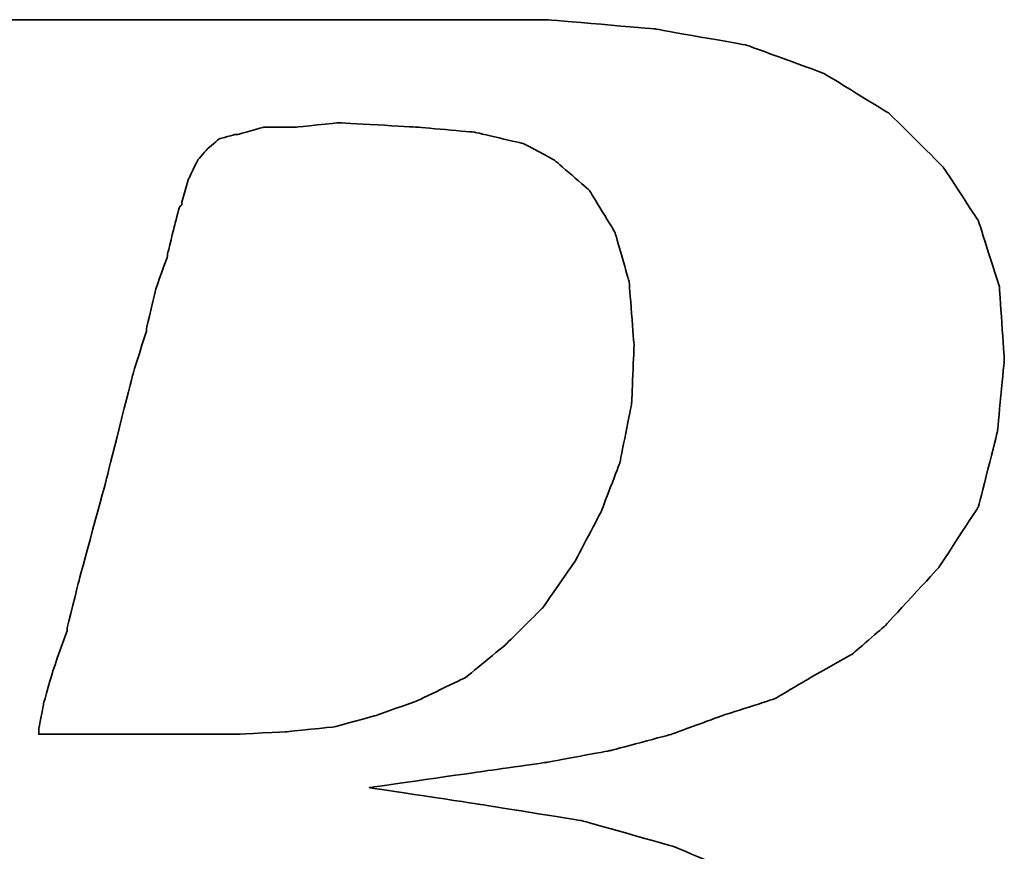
# Model space of a CAD drawing. Header units: millimetres. Extents: x 1981 to 2176, y 429 to 597.
# Tile 30 of 53: x 2153.537 to 2154.13, y 530.5 to 531.001. Entities that reach past the tile are written whole.
import ezdxf

# ---------------------------------------------------------------- set-up
doc = ezdxf.new("R2010")
doc.units = ezdxf.units.MM
doc.header["$LTSCALE"] = 0.1
doc.layers.add('CHA', color=7, linetype='CONTINUOUS')
doc.layers.add('layer 1', color=7, linetype='CONTINUOUS')

# ---------------------------------------------------------------- blocks, each defined once
blk = doc.blocks.new('TBI MOTION logo(完整正式版)')
at = {"layer": 'layer 1', "color": 22, "lineweight": 35}
for points, knots in [([(-64.65375, -6.86375), (-64.65375, -6.86375), (-64.84375, -7.29625), (-64.84375, -7.29625), (-64.84375, -7.29625), (-64.84375, -7.29625), (-64.86875, -7.34375), (-64.86875, -7.34375), (-64.86875, -7.34375), (-64.86875, -7.34375), (-64.86875, -7.36875), (-64.86875, -7.36875), (-64.86875, -7.36875), (-64.86875, -7.36875), (-65.15375, -7.65375), (-65.15375, -7.65375), (-65.15375, -7.65375), (-65.15375, -7.65375), (-65.17875, -7.65375), (-65.17875, -7.65375), (-65.17875, -7.65375), (-65.17875, -7.65375), (-65.20375, -7.67875), (-65.20375, -7.67875), (-65.20375, -7.67875), (-65.20375, -7.67875), (-65.58875, -7.87125), (-65.58875, -7.87125), (-65.58875, -7.87125), (-65.58875, -7.87125), (-65.63375, -7.87125), (-65.63375, -7.87125), (-65.63375, -7.87125), (-65.63375, -7.87125), (-65.65875, -7.89375), (-65.65875, -7.89375), (-65.65875, -7.89375), (-65.65875, -7.89375), (-66.09375, -7.94375), (-66.09375, -7.94375), (-66.09375, -7.94375), (-66.09375, -7.94375), (-66.11375, -7.94375), (-66.11375, -7.94375), (-66.11375, -7.94375), (-66.11375, -7.94375), (-66.16375, -7.94375), (-66.16375, -7.94375), (-66.16375, -7.94375), (-66.16375, -7.94375), (-66.30875, -7.94375), (-66.30875, -7.94375), (-66.30875, -7.94375), (-66.30875, -7.94375), (-66.69375, -7.94375), (-66.69375, -7.94375), (-66.69375, -7.94375), (-66.69375, -7.94375), (-67.07375, -7.94375), (-67.07375, -7.94375), (-67.07375, -7.94375), (-67.07375, -7.94375), (-67.12375, -7.94375), (-67.12375, -7.94375), (-67.12375, -7.94375), (-67.12375, -7.94375), (-67.12375, -7.96625), (-67.12375, -7.96625), (-67.12375, -7.96625), (-67.12375, -7.96625), (-67.14875, -7.99125), (-67.14875, -7.99125), (-67.14875, -7.99125), (-67.14875, -7.99125), (-67.24375, -8.34875), (-67.24375, -8.34875), (-67.24375, -8.34875), (-67.24375, -8.34875), (-67.31375, -8.68625), (-67.31375, -8.68625), (-67.31375, -8.68625), (-67.31375, -8.68625), (-67.26875, -8.68625), (-67.26875, -8.68625), (-67.26875, -8.68625), (-67.26875, -8.68625), (-67.07375, -8.68625), (-67.07375, -8.68625), (-67.07375, -8.68625), (-67.07375, -8.68625), (-66.54875, -8.68625), (-66.54875, -8.68625), (-66.54875, -8.68625), (-66.54875, -8.68625), (-65.82625, -8.68625), (-65.82625, -8.68625), (-65.82625, -8.68625), (-65.82625, -8.68625), (-65.01375, -8.68625), (-65.01375, -8.68625), (-65.01375, -8.68625), (-65.01375, -8.68625), (-64.05375, -8.68625), (-64.05375, -8.68625), (-64.05375, -8.68625), (-64.05375, -8.68625), (-62.08375, -8.68625), (-62.08375, -8.68625), (-62.08375, -8.68625), (-62.08375, -8.68625), (-60.06875, -8.68625), (-60.06875, -8.68625), (-60.06875, -8.68625), (-60.06875, -8.68625), (-59.10875, -8.68625), (-59.10875, -8.68625), (-59.10875, -8.68625), (-59.10875, -8.68625), (-58.29375, -8.68625), (-58.29375, -8.68625), (-58.29375, -8.68625), (-58.29375, -8.68625), (-57.57375, -8.68625), (-57.57375, -8.68625), (-57.57375, -8.68625), (-57.57375, -8.68625), (-57.04875, -8.68625), (-57.04875, -8.68625), (-57.04875, -8.68625), (-57.04875, -8.68625), (-56.85375, -8.68625), (-56.85375, -8.68625), (-56.85375, -8.68625), (-56.85375, -8.68625), (-56.70875, -8.68625), (-56.70875, -8.68625), (-56.70875, -8.68625), (-56.70875, -8.68625), (-56.61375, -8.68625), (-56.61375, -8.68625), (-56.61375, -8.68625), (-56.61375, -8.68625), (-56.56875, -8.68625), (-56.56875, -8.68625), (-56.56875, -8.68625), (-56.56875, -8.68625), (-55.65375, -8.63875), (-55.65375, -8.63875), (-55.65375, -8.63875), (-55.65375, -8.63875), (-54.76875, -8.51875), (-54.76875, -8.51875), (-54.76875, -8.51875), (-54.76875, -8.51875), (-53.90375, -8.30375), (-53.90375, -8.30375), (-53.90375, -8.30375), (-53.90375, -8.30375), (-53.08875, -8.03875), (-53.08875, -8.03875), (-53.08875, -8.03875), (-53.08875, -8.03875), (-52.34375, -7.65375), (-52.34375, -7.65375), (-52.34375, -7.65375), (-52.34375, -7.65375), (-51.69875, -7.29625), (-51.69875, -7.29625), (-51.69875, -7.29625), (-51.69875, -7.29625), (-51.21875, -6.91125), (-51.21875, -6.91125), (-51.21875, -6.91125), (-51.21875, -6.91125), (-50.83375, -6.50375), (-50.83375, -6.50375), (-50.83375, -6.50375), (-50.83375, -6.50375), (-50.44875, -5.94875), (-50.44875, -5.94875), (-50.44875, -5.94875), (-50.44875, -5.94875), (-50.13875, -5.30375), (-50.13875, -5.30375), (-50.13875, -5.30375), (-50.13875, -5.30375), (-49.99375, -4.65375), (-49.99375, -4.65375), (-49.99375, -4.65375), (-49.99375, -4.65375), (-49.92375, -3.98375), (-49.92375, -3.98375), (-49.92375, -3.98375), (-49.92375, -3.98375), (-49.99375, -3.19374), (-49.99375, -3.19374), (-49.99375, -3.19374), (-49.99375, -3.19374), (-50.23374, -2.44874), (-50.23374, -2.44874), (-50.23374, -2.44874), (-50.23374, -2.44874), (-50.59375, -1.87374), (-50.59375, -1.87374), (-50.59375, -1.87374), (-50.59375, -1.87374), (-51.09875, -1.31874), (-51.09875, -1.31874), (-51.09875, -1.31874), (-51.09875, -1.31874), (-51.74375, -0.81875), (-51.74375, -0.81875), (-51.74375, -0.81875), (-51.74375, -0.81875), (-52.53875, -0.48125), (-52.53875, -0.48125), (-52.53875, -0.48125), (-52.53875, -0.48125), (-53.47375, -0.21875), (-53.47375, -0.21875), (-53.47375, -0.21875), (-53.47375, -0.21875), (-54.52875, -0.04874), (-54.52875, -0.04874), (-54.52875, -0.04874), (-54.52875, -0.04874), (-55.65375, 0.12125), (-55.65375, 0.12125), (-55.65375, 0.12125), (-55.65375, 0.12125), (-54.50375, 0.28624), (-54.50375, 0.28624), (-54.50375, 0.28624), (-54.50375, 0.28624), (-53.83375, 0.38124), (-53.83375, 0.38124), (-53.83375, 0.38124), (-53.83375, 0.38124), (-53.18375, 0.50125), (-53.18375, 0.50125), (-53.18375, 0.50125), (-53.18375, 0.50125), (-52.55875, 0.66874), (-52.55875, 0.66874), (-52.55875, 0.66874), (-52.55875, 0.66874), (-52.03375, 0.86124), (-52.03375, 0.86124), (-52.03375, 0.86124), (-52.03375, 0.86124), (-51.50374, 1.03124), (-51.50374, 1.03124), (-51.50374, 1.03124), (-51.50374, 1.03124), (-51.09875, 1.27125), (-51.09875, 1.27125), (-51.09875, 1.27125), (-51.09875, 1.27125), (-50.71375, 1.48624), (-50.71375, 1.48624), (-50.71375, 1.48624), (-50.71375, 1.48624), (-50.37625, 1.77625), (-50.37625, 1.77625), (-50.37625, 1.77625), (-50.37625, 1.77625), (-49.82375, 2.37625), (-49.82375, 2.37625), (-49.82375, 2.37625), (-49.82375, 2.37625), (-49.41875, 2.99625), (-49.41875, 2.99625), (-49.41875, 2.99625), (-49.41875, 2.99625), (-49.22375, 3.76625), (-49.22375, 3.76625), (-49.22375, 3.76625), (-49.22375, 3.76625), (-49.15375, 4.50874), (-49.15375, 4.50874), (-49.15375, 4.50874), (-49.15375, 4.50874), (-49.20375, 5.25125), (-49.20375, 5.25125), (-49.20375, 5.25125), (-49.20375, 5.25125), (-49.41875, 5.92625), (-49.41875, 5.92625), (-49.41875, 5.92625), (-49.41875, 5.92625), (-49.77875, 6.47625), (-49.77875, 6.47625), (-49.77875, 6.47625), (-49.77875, 6.47625), (-50.33125, 7.02624), (-50.33125, 7.02624), (-50.33125, 7.02624), (-50.33125, 7.02624), (-51.00125, 7.43625), (-51.00125, 7.43625), (-51.00125, 7.43625), (-51.00125, 7.43625), (-51.79375, 7.72625), (-51.79375, 7.72625), (-51.79375, 7.72625), (-51.79375, 7.72625), (-52.72875, 7.89124), (-52.72875, 7.89124), (-52.72875, 7.89124), (-52.72875, 7.89124), (-53.83375, 7.98625), (-53.83375, 7.98625), (-53.83375, 7.98625), (-53.83375, 7.98625), (-53.92875, 7.98625), (-53.92875, 7.98625), (-53.92875, 7.98625), (-53.92875, 7.98625), (-54.26375, 7.98625), (-54.26375, 7.98625), (-54.26375, 7.98625), (-54.26375, 7.98625), (-54.74375, 7.98625), (-54.74375, 7.98625), (-54.74375, 7.98625), (-54.74375, 7.98625), (-55.36875, 7.98625), (-55.36875, 7.98625), (-55.36875, 7.98625), (-55.36875, 7.98625), (-56.13375, 7.98625), (-56.13375, 7.98625), (-56.13375, 7.98625), (-56.13375, 7.98625), (-56.94875, 7.98625), (-56.94875, 7.98625), (-56.94875, 7.98625), (-56.94875, 7.98625), (-58.77625, 7.98625), (-58.77625, 7.98625), (-58.77625, 7.98625), (-58.77625, 7.98625), (-60.59875, 7.98625), (-60.59875, 7.98625), (-60.59875, 7.98625), (-60.59875, 7.98625), (-61.41375, 7.98625), (-61.41375, 7.98625), (-61.41375, 7.98625), (-61.41375, 7.98625), (-62.17875, 7.98625), (-62.17875, 7.98625), (-62.17875, 7.98625), (-62.17875, 7.98625), (-62.80375, 7.98625), (-62.80375, 7.98625), (-62.80375, 7.98625), (-62.80375, 7.98625), (-63.30625, 7.98625), (-63.30625, 7.98625), (-63.30625, 7.98625), (-63.30625, 7.98625), (-63.57375, 7.98625), (-63.57375, 7.98625), (-63.57375, 7.98625), (-63.57375, 7.98625), (-63.57375, 7.96375), (-63.57375, 7.96375), (-63.57375, 7.96375), (-63.57375, 7.96375), (-63.59875, 7.94125), (-63.59875, 7.94125), (-63.59875, 7.94125), (-63.59875, 7.94125), (-63.69375, 7.55625), (-63.69375, 7.55625), (-63.69375, 7.55625), (-63.69375, 7.55625), (-63.76375, 7.24624), (-63.76375, 7.24624), (-63.76375, 7.24624), (-63.76375, 7.24624), (-63.23875, 7.24624), (-63.23875, 7.24624), (-63.23875, 7.24624), (-63.23875, 7.24624), (-62.75875, 7.24624), (-62.75875, 7.24624), (-62.75875, 7.24624), (-62.75875, 7.24624), (-62.61125, 7.24624), (-62.61125, 7.24624), (-62.61125, 7.24624), (-62.61125, 7.24624), (-62.56625, 7.24624), (-62.56625, 7.24624), (-62.56625, 7.24624), (-62.56625, 7.24624), (-62.22875, 7.24624), (-62.22875, 7.24624), (-62.22875, 7.24624), (-62.22875, 7.24624), (-62.20375, 7.24624), (-62.20375, 7.24624), (-62.20375, 7.24624), (-62.20375, 7.24624), (-62.17875, 7.21875), (-62.17875, 7.21875), (-62.17875, 7.21875), (-62.17875, 7.21875), (-61.96375, 7.17125), (-61.96375, 7.17125), (-61.96375, 7.17125), (-61.96375, 7.17125), (-61.72375, 7.12624), (-61.72375, 7.12624), (-61.72375, 7.12624), (-61.72375, 7.12624), (-61.70375, 7.12624), (-61.70375, 7.12624), (-61.70375, 7.12624), (-61.70375, 7.12624), (-61.55875, 7.07624), (-61.55875, 7.07624), (-61.55875, 7.07624), (-61.55875, 7.07624), (-61.50875, 7.07624), (-61.50875, 7.07624), (-61.50875, 7.07624), (-61.50875, 7.07624), (-61.48375, 7.02624), (-61.48375, 7.02624), (-61.48375, 7.02624), (-61.48375, 7.02624), (-61.31875, 6.83375), (-61.31875, 6.83375), (-61.31875, 6.83375), (-61.31875, 6.83375), (-61.29375, 6.81125), (-61.29375, 6.81125), (-61.29375, 6.81125), (-61.29375, 6.81125), (-61.29375, 6.78625), (-61.29375, 6.78625), (-61.29375, 6.78625), (-61.29375, 6.78625), (-61.19875, 6.50124), (-61.19875, 6.50124), (-61.19875, 6.50124), (-61.19875, 6.50124), (-61.17375, 6.45124), (-61.17375, 6.45124), (-61.17375, 6.45124), (-61.17375, 6.45124), (-61.19875, 6.40625), (-61.19875, 6.40625), (-61.19875, 6.40625), (-61.19875, 6.40625), (-61.26875, 5.99624), (-61.26875, 5.99624), (-61.26875, 5.99624), (-61.26875, 5.99624), (-61.26875, 5.85125), (-61.26875, 5.85125), (-61.26875, 5.85125), (-61.26875, 5.85125), (-61.26875, 5.82625), (-61.26875, 5.82625), (-61.26875, 5.82625), (-61.26875, 5.82625), (-61.29375, 5.80625), (-61.29375, 5.80625), (-61.29375, 5.80625), (-61.29375, 5.80625), (-61.34125, 5.66125), (-61.34125, 5.66125), (-61.34125, 5.66125), (-61.34125, 5.66125), (-61.41375, 5.44625), (-61.41375, 5.44625), (-61.41375, 5.44625), (-61.41375, 5.44625), (-61.48375, 5.15625), (-61.48375, 5.15625), (-61.48375, 5.15625), (-61.48375, 5.15625), (-61.58375, 4.82124), (-61.58375, 4.82124), (-61.58375, 4.82124), (-61.58375, 4.82124), (-61.79875, 4.00375), (-61.79875, 4.00375), (-61.79875, 4.00375), (-61.79875, 4.00375), (-62.05875, 2.99625), (-62.05875, 2.99625), (-62.05875, 2.99625), (-62.05875, 2.99625), (-62.34875, 1.91625), (-62.34875, 1.91625), (-62.34875, 1.91625), (-62.34875, 1.91625), (-62.97375, -0.41124), (-62.97375, -0.41124), (-62.97375, -0.41124), (-62.97375, -0.41124), (-63.59875, -2.75875), (-63.59875, -2.75875), (-63.59875, -2.75875), (-63.59875, -2.75875), (-63.88375, -3.86374), (-63.88375, -3.86374), (-63.88375, -3.86374), (-63.88375, -3.86374), (-64.14875, -4.82374), (-64.14875, -4.82374), (-64.14875, -4.82374), (-64.14875, -4.82374), (-64.36375, -5.64125), (-64.36375, -5.64125), (-64.36375, -5.64125), (-64.36375, -5.64125), (-64.43625, -5.97625), (-64.43625, -5.97625), (-64.43625, -5.97625), (-64.43625, -5.97625), (-64.50875, -6.28625), (-64.50875, -6.28625), (-64.50875, -6.28625), (-64.50875, -6.28625), (-64.50875, -6.30875), (-64.50875, -6.30875), (-64.50875, -6.30875), (-64.50875, -6.30875), (-64.57875, -6.50375), (-64.57875, -6.50375), (-64.57875, -6.50375), (-64.57875, -6.50375), (-64.62875, -6.69625), (-64.62875, -6.69625), (-64.62875, -6.69625), (-64.62875, -6.69625), (-64.62875, -6.76875), (-64.62875, -6.76875), (-64.62875, -6.76875), (-64.62875, -6.76875), (-64.62875, -6.81375), (-64.62875, -6.81375), (-64.62875, -6.81375), (-64.62875, -6.81375), (-64.62875, -6.83875), (-64.62875, -6.83875), (-64.62875, -6.83875), (-64.62875, -6.83875), (-64.65375, -6.86375), (-64.65375, -6.86375)], [0, 0, 0, 0, 0.00719424, 0.00719424, 0.00719424, 0.00719425, 0.01438849, 0.01438849, 0.01438849, 0.0143885, 0.02158273, 0.02158273, 0.02158273, 0.02158274, 0.02877698, 0.02877698, 0.02877698, 0.02877699, 0.03597122, 0.03597122, 0.03597122, 0.03597123, 0.04316547, 0.04316547, 0.04316547, 0.04316548, 0.05035971, 0.05035971, 0.05035971, 0.05035972, 0.05755396, 0.05755396, 0.05755396, 0.05755397, 0.0647482, 0.0647482, 0.0647482, 0.06474821, 0.07194245, 0.07194245, 0.07194245, 0.07194246, 0.07913669, 0.07913669, 0.07913669, 0.0791367, 0.08633094, 0.08633094, 0.08633094, 0.08633095, 0.09352518, 0.09352518, 0.09352518, 0.09352519, 0.10071942, 0.10071942, 0.10071942, 0.10071943, 0.10791367, 0.10791367, 0.10791367, 0.10791368, 0.11510791, 0.11510791, 0.11510791, 0.11510792, 0.12230216, 0.12230216, 0.12230216, 0.12230217, 0.1294964, 0.1294964, 0.1294964, 0.12949641, 0.13669065, 0.13669065, 0.13669065, 0.13669066, 0.14388489, 0.14388489, 0.14388489, 0.1438849, 0.15107914, 0.15107914, 0.15107914, 0.15107915, 0.15827338, 0.15827338, 0.15827338, 0.15827339, 0.16546763, 0.16546763, 0.16546763, 0.16546764, 0.17266187, 0.17266187, 0.17266187, 0.17266188, 0.17985612, 0.17985612, 0.17985612, 0.17985613, 0.18705036, 0.18705036, 0.18705036, 0.18705037, 0.1942446, 0.1942446, 0.1942446, 0.19424461, 0.20143885, 0.20143885, 0.20143885, 0.20143886, 0.20863309, 0.20863309, 0.20863309, 0.2086331, 0.21582734, 0.21582734, 0.21582734, 0.21582735, 0.22302158, 0.22302158, 0.22302158, 0.22302159, 0.23021583, 0.23021583, 0.23021583, 0.23021584, 0.23741007, 0.23741007, 0.23741007, 0.23741008, 0.24460432, 0.24460432, 0.24460432, 0.24460433, 0.25179856, 0.25179856, 0.25179856, 0.25179857, 0.25899281, 0.25899281, 0.25899281, 0.25899282, 0.26618705, 0.26618705, 0.26618705, 0.26618706, 0.27338129, 0.27338129, 0.27338129, 0.2733813, 0.28057554, 0.28057554, 0.28057554, 0.28057555, 0.28776978, 0.28776978, 0.28776978, 0.28776979, 0.29496403, 0.29496403, 0.29496403, 0.29496404, 0.30215827, 0.30215827, 0.30215827, 0.30215828, 0.30935252, 0.30935252, 0.30935252, 0.30935253, 0.31654676, 0.31654676, 0.31654676, 0.31654677, 0.32374101, 0.32374101, 0.32374101, 0.32374102, 0.33093525, 0.33093525, 0.33093525, 0.33093526, 0.3381295, 0.3381295, 0.3381295, 0.33812951, 0.34532374, 0.34532374, 0.34532374, 0.34532375, 0.35251799, 0.35251799, 0.35251799, 0.352518, 0.35971223, 0.35971223, 0.35971223, 0.35971224, 0.36690647, 0.36690647, 0.36690647, 0.36690648, 0.37410072, 0.37410072, 0.37410072, 0.37410073, 0.38129496, 0.38129496, 0.38129496, 0.38129497, 0.38848921, 0.38848921, 0.38848921, 0.38848922, 0.39568345, 0.39568345, 0.39568345, 0.39568346, 0.4028777, 0.4028777, 0.4028777, 0.40287771, 0.41007194, 0.41007194, 0.41007194, 0.41007195, 0.41726619, 0.41726619, 0.41726619, 0.4172662, 0.42446043, 0.42446043, 0.42446043, 0.42446044, 0.43165468, 0.43165468, 0.43165468, 0.43165469, 0.43884892, 0.43884892, 0.43884892, 0.43884893, 0.44604317, 0.44604317, 0.44604317, 0.44604318, 0.45323741, 0.45323741, 0.45323741, 0.45323742, 0.46043165, 0.46043165, 0.46043165, 0.46043166, 0.4676259, 0.4676259, 0.4676259, 0.46762591, 0.47482014, 0.47482014, 0.47482014, 0.47482015, 0.48201439, 0.48201439, 0.48201439, 0.4820144, 0.48920863, 0.48920863, 0.48920863, 0.48920864, 0.49640288, 0.49640288, 0.49640288, 0.49640289, 0.50359712, 0.50359712, 0.50359712, 0.50359713, 0.51079137, 0.51079137, 0.51079137, 0.51079138, 0.51798561, 0.51798561, 0.51798561, 0.51798562, 0.52517986, 0.52517986, 0.52517986, 0.52517987, 0.5323741, 0.5323741, 0.5323741, 0.53237411, 0.53956835, 0.53956835, 0.53956835, 0.53956836, 0.54676259, 0.54676259, 0.54676259, 0.5467626, 0.55395683, 0.55395683, 0.55395683, 0.55395684, 0.56115108, 0.56115108, 0.56115108, 0.56115109, 0.56834532, 0.56834532, 0.56834532, 0.56834533, 0.57553957, 0.57553957, 0.57553957, 0.57553958, 0.58273381, 0.58273381, 0.58273381, 0.58273382, 0.58992806, 0.58992806, 0.58992806, 0.58992807, 0.5971223, 0.5971223, 0.5971223, 0.59712231, 0.60431655, 0.60431655, 0.60431655, 0.60431656, 0.61151079, 0.61151079, 0.61151079, 0.6115108, 0.61870504, 0.61870504, 0.61870504, 0.61870505, 0.62589928, 0.62589928, 0.62589928, 0.62589929, 0.63309353, 0.63309353, 0.63309353, 0.63309354, 0.64028777, 0.64028777, 0.64028777, 0.64028778, 0.64748201, 0.64748201, 0.64748201, 0.64748202, 0.65467626, 0.65467626, 0.65467626, 0.65467627, 0.6618705, 0.6618705, 0.6618705, 0.66187051, 0.66906475, 0.66906475, 0.66906475, 0.66906476, 0.67625899, 0.67625899, 0.67625899, 0.676259, 0.68345324, 0.68345324, 0.68345324, 0.68345325, 0.69064748, 0.69064748, 0.69064748, 0.69064749, 0.69784173, 0.69784173, 0.69784173, 0.69784174, 0.70503597, 0.70503597, 0.70503597, 0.70503598, 0.71223022, 0.71223022, 0.71223022, 0.71223023, 0.71942446, 0.71942446, 0.71942446, 0.71942447, 0.72661871, 0.72661871, 0.72661871, 0.72661872, 0.73381295, 0.73381295, 0.73381295, 0.73381296, 0.74100719, 0.74100719, 0.74100719, 0.7410072, 0.74820144, 0.74820144, 0.74820144, 0.74820145, 0.75539568, 0.75539568, 0.75539568, 0.75539569, 0.76258993, 0.76258993, 0.76258993, 0.76258994, 0.76978417, 0.76978417, 0.76978417, 0.76978418, 0.77697842, 0.77697842, 0.77697842, 0.77697843, 0.78417266, 0.78417266, 0.78417266, 0.78417267, 0.79136691, 0.79136691, 0.79136691, 0.79136692, 0.79856115, 0.79856115, 0.79856115, 0.79856116, 0.8057554, 0.8057554, 0.8057554, 0.80575541, 0.81294964, 0.81294964, 0.81294964, 0.81294965, 0.82014388, 0.82014388, 0.82014388, 0.82014389, 0.82733813, 0.82733813, 0.82733813, 0.82733814, 0.83453237, 0.83453237, 0.83453237, 0.83453238, 0.84172662, 0.84172662, 0.84172662, 0.84172663, 0.84892086, 0.84892086, 0.84892086, 0.84892087, 0.85611511, 0.85611511, 0.85611511, 0.85611512, 0.86330935, 0.86330935, 0.86330935, 0.86330936, 0.8705036, 0.8705036, 0.8705036, 0.87050361, 0.87769784, 0.87769784, 0.87769784, 0.87769785, 0.88489209, 0.88489209, 0.88489209, 0.8848921, 0.89208633, 0.89208633, 0.89208633, 0.89208634, 0.89928058, 0.89928058, 0.89928058, 0.89928059, 0.90647482, 0.90647482, 0.90647482, 0.90647483, 0.91366906, 0.91366906, 0.91366906, 0.91366907, 0.92086331, 0.92086331, 0.92086331, 0.92086332, 0.92805755, 0.92805755, 0.92805755, 0.92805756, 0.9352518, 0.9352518, 0.9352518, 0.93525181, 0.94244604, 0.94244604, 0.94244604, 0.94244605, 0.94964029, 0.94964029, 0.94964029, 0.9496403, 0.95683453, 0.95683453, 0.95683453, 0.95683454, 0.96402878, 0.96402878, 0.96402878, 0.96402879, 0.97122302, 0.97122302, 0.97122302, 0.97122303, 0.97841727, 0.97841727, 0.97841727, 0.97841728, 0.98561151, 0.98561151, 0.98561151, 0.98561152, 0.99280576, 0.99280576, 0.99280576, 0.99280577, 1, 1, 1, 1]), ([(-57.50375, 6.35625), (-57.50375, 6.35625), (-57.57375, 6.11625), (-57.57375, 6.11625), (-57.57375, 6.11625), (-57.57375, 6.11625), (-57.57375, 6.09125), (-57.57375, 6.09125), (-57.57375, 6.09125), (-57.57375, 6.09125), (-57.59875, 6.06625), (-57.59875, 6.06625), (-57.59875, 6.06625), (-57.59875, 6.06625), (-57.64875, 5.87625), (-57.64875, 5.87625), (-57.64875, 5.87625), (-57.64875, 5.87625), (-57.71875, 5.58875), (-57.71875, 5.58875), (-57.71875, 5.58875), (-57.71875, 5.58875), (-57.71875, 5.56625), (-57.71875, 5.56625), (-57.71875, 5.56625), (-57.71875, 5.56625), (-57.83875, 5.23125), (-57.83875, 5.23125), (-57.83875, 5.23125), (-57.83875, 5.23125), (-57.93625, 4.82124), (-57.93625, 4.82124), (-57.93625, 4.82124), (-57.93625, 4.82124), (-57.93625, 4.79624), (-57.93625, 4.79624), (-57.93625, 4.79624), (-57.93625, 4.79624), (-58.07875, 4.34125), (-58.07875, 4.34125), (-58.07875, 4.34125), (-58.07875, 4.34125), (-58.34375, 3.28625), (-58.34375, 3.28625), (-58.34375, 3.28625), (-58.34375, 3.28625), (-58.62875, 2.23124), (-58.62875, 2.23124), (-58.62875, 2.23124), (-58.62875, 2.23124), (-58.74875, 1.75125), (-58.74875, 1.75125), (-58.74875, 1.75125), (-58.74875, 1.75125), (-58.74875, 1.72625), (-58.74875, 1.72625), (-58.74875, 1.72625), (-58.74875, 1.72625), (-58.89375, 1.31625), (-58.89375, 1.31625), (-58.89375, 1.31625), (-58.89375, 1.31625), (-58.98875, 0.98124), (-58.98875, 0.98124), (-58.98875, 0.98124), (-58.98875, 0.98124), (-59.03875, 0.71625), (-59.03875, 0.71625), (-59.03875, 0.71625), (-59.03875, 0.71625), (-59.03875, 0.66874), (-59.03875, 0.66874), (-59.03875, 0.66874), (-59.03875, 0.66874), (-58.91875, 0.66874), (-58.91875, 0.66874), (-58.91875, 0.66874), (-58.91875, 0.66874), (-58.53375, 0.66874), (-58.53375, 0.66874), (-58.53375, 0.66874), (-58.53375, 0.66874), (-58.10375, 0.66874), (-58.10375, 0.66874), (-58.10375, 0.66874), (-58.10375, 0.66874), (-57.66875, 0.66874), (-57.66875, 0.66874), (-57.66875, 0.66874), (-57.66875, 0.66874), (-57.33375, 0.66874), (-57.33375, 0.66874), (-57.33375, 0.66874), (-57.33375, 0.66874), (-57.09375, 0.66874), (-57.09375, 0.66874), (-57.09375, 0.66874), (-57.09375, 0.66874), (-56.99875, 0.66874), (-56.99875, 0.66874), (-56.99875, 0.66874), (-56.99875, 0.66874), (-56.49375, 0.69374), (-56.49375, 0.69374), (-56.49375, 0.69374), (-56.49375, 0.69374), (-56.01375, 0.74374), (-56.01375, 0.74374), (-56.01375, 0.74374), (-56.01375, 0.74374), (-55.58375, 0.86124), (-55.58375, 0.86124), (-55.58375, 0.86124), (-55.58375, 0.86124), (-55.17375, 1.00624), (-55.17375, 1.00624), (-55.17375, 1.00624), (-55.17375, 1.00624), (-54.67375, 1.24625), (-54.67375, 1.24625), (-54.67375, 1.24625), (-54.67375, 1.24625), (-54.26375, 1.58124), (-54.26375, 1.58124), (-54.26375, 1.58124), (-54.26375, 1.58124), (-53.87875, 1.96374), (-53.87875, 1.96374), (-53.87875, 1.96374), (-53.87875, 1.96374), (-53.54375, 2.44625), (-53.54375, 2.44625), (-53.54375, 2.44625), (-53.54375, 2.44625), (-53.27875, 2.95125), (-53.27875, 2.95125), (-53.27875, 2.95125), (-53.27875, 2.95125), (-53.08875, 3.45124), (-53.08875, 3.45124), (-53.08875, 3.45124), (-53.08875, 3.45124), (-52.96875, 4.05124), (-52.96875, 4.05124), (-52.96875, 4.05124), (-52.96875, 4.05124), (-52.94375, 4.65125), (-52.94375, 4.65125), (-52.94375, 4.65125), (-52.94375, 4.65125), (-52.99375, 5.30125), (-52.99375, 5.30125), (-52.99375, 5.30125), (-52.99375, 5.30125), (-53.13875, 5.80625), (-53.13875, 5.80625), (-53.13875, 5.80625), (-53.13875, 5.80625), (-53.39875, 6.23625), (-53.39875, 6.23625), (-53.39875, 6.23625), (-53.39875, 6.23625), (-53.75875, 6.54875), (-53.75875, 6.54875), (-53.75875, 6.54875), (-53.75875, 6.54875), (-54.07375, 6.71625), (-54.07375, 6.71625), (-54.07375, 6.71625), (-54.07375, 6.71625), (-54.57375, 6.83375), (-54.57375, 6.83375), (-54.57375, 6.83375), (-54.57375, 6.83375), (-55.17375, 6.88625), (-55.17375, 6.88625), (-55.17375, 6.88625), (-55.17375, 6.88625), (-55.96875, 6.93125), (-55.96875, 6.93125), (-55.96875, 6.93125), (-55.96875, 6.93125), (-56.39875, 6.88625), (-56.39875, 6.88625), (-56.39875, 6.88625), (-56.39875, 6.88625), (-56.42125, 6.88625), (-56.42125, 6.88625), (-56.42125, 6.88625), (-56.42125, 6.88625), (-56.73375, 6.88625), (-56.73375, 6.88625), (-56.73375, 6.88625), (-56.73375, 6.88625), (-56.99875, 6.81125), (-56.99875, 6.81125), (-56.99875, 6.81125), (-56.99875, 6.81125), (-57.02375, 6.81125), (-57.02375, 6.81125), (-57.02375, 6.81125), (-57.02375, 6.81125), (-57.18875, 6.76625), (-57.18875, 6.76625), (-57.18875, 6.76625), (-57.18875, 6.76625), (-57.30875, 6.66625), (-57.30875, 6.66625), (-57.30875, 6.66625), (-57.30875, 6.66625), (-57.40875, 6.54875), (-57.40875, 6.54875), (-57.40875, 6.54875), (-57.40875, 6.54875), (-57.50375, 6.35625), (-57.50375, 6.35625)], [0, 0, 0, 0, 0.01851852, 0.01851852, 0.01851852, 0.01851853, 0.03703704, 0.03703704, 0.03703704, 0.03703705, 0.05555556, 0.05555556, 0.05555556, 0.05555557, 0.07407407, 0.07407407, 0.07407407, 0.07407408, 0.09259259, 0.09259259, 0.09259259, 0.0925926, 0.11111111, 0.11111111, 0.11111111, 0.11111112, 0.12962963, 0.12962963, 0.12962963, 0.12962964, 0.14814815, 0.14814815, 0.14814815, 0.14814816, 0.16666667, 0.16666667, 0.16666667, 0.16666668, 0.18518519, 0.18518519, 0.18518519, 0.1851852, 0.2037037, 0.2037037, 0.2037037, 0.20370371, 0.22222222, 0.22222222, 0.22222222, 0.22222223, 0.24074074, 0.24074074, 0.24074074, 0.24074075, 0.25925926, 0.25925926, 0.25925926, 0.25925927, 0.27777778, 0.27777778, 0.27777778, 0.27777779, 0.2962963, 0.2962963, 0.2962963, 0.29629631, 0.31481481, 0.31481481, 0.31481481, 0.31481482, 0.33333333, 0.33333333, 0.33333333, 0.33333334, 0.35185185, 0.35185185, 0.35185185, 0.35185186, 0.37037037, 0.37037037, 0.37037037, 0.37037038, 0.38888889, 0.38888889, 0.38888889, 0.3888889, 0.40740741, 0.40740741, 0.40740741, 0.40740742, 0.42592593, 0.42592593, 0.42592593, 0.42592594, 0.44444444, 0.44444444, 0.44444444, 0.44444445, 0.46296296, 0.46296296, 0.46296296, 0.46296297, 0.48148148, 0.48148148, 0.48148148, 0.48148149, 0.5, 0.5, 0.5, 0.50000001, 0.51851852, 0.51851852, 0.51851852, 0.51851853, 0.53703704, 0.53703704, 0.53703704, 0.53703705, 0.55555556, 0.55555556, 0.55555556, 0.55555557, 0.57407407, 0.57407407, 0.57407407, 0.57407408, 0.59259259, 0.59259259, 0.59259259, 0.5925926, 0.61111111, 0.61111111, 0.61111111, 0.61111112, 0.62962963, 0.62962963, 0.62962963, 0.62962964, 0.64814815, 0.64814815, 0.64814815, 0.64814816, 0.66666667, 0.66666667, 0.66666667, 0.66666668, 0.68518519, 0.68518519, 0.68518519, 0.6851852, 0.7037037, 0.7037037, 0.7037037, 0.70370371, 0.72222222, 0.72222222, 0.72222222, 0.72222223, 0.74074074, 0.74074074, 0.74074074, 0.74074075, 0.75925926, 0.75925926, 0.75925926, 0.75925927, 0.77777778, 0.77777778, 0.77777778, 0.77777779, 0.7962963, 0.7962963, 0.7962963, 0.79629631, 0.81481481, 0.81481481, 0.81481481, 0.81481482, 0.83333333, 0.83333333, 0.83333333, 0.83333334, 0.85185185, 0.85185185, 0.85185185, 0.85185186, 0.87037037, 0.87037037, 0.87037037, 0.87037038, 0.88888889, 0.88888889, 0.88888889, 0.8888889, 0.90740741, 0.90740741, 0.90740741, 0.90740742, 0.92592593, 0.92592593, 0.92592593, 0.92592594, 0.94444444, 0.94444444, 0.94444444, 0.94444445, 0.96296296, 0.96296296, 0.96296296, 0.96296297, 0.98148148, 0.98148148, 0.98148148, 0.98148149, 1, 1, 1, 1])]:
    blk.add_open_spline(points, degree=3, knots=knots, dxfattribs=at)

msp = doc.modelspace()

# ---------------------------------------------------------------- block references
at = {"layer": 'CHA', "color": 7, "xscale": 0.05884626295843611, "yscale": 0.05884626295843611, "zscale": 0.05884626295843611}
msp.add_blockref('TBI MOTION logo(完整正式版)', (2157.02262, 530.5309), dxfattribs=at)

doc.saveas('drawing.dxf')
